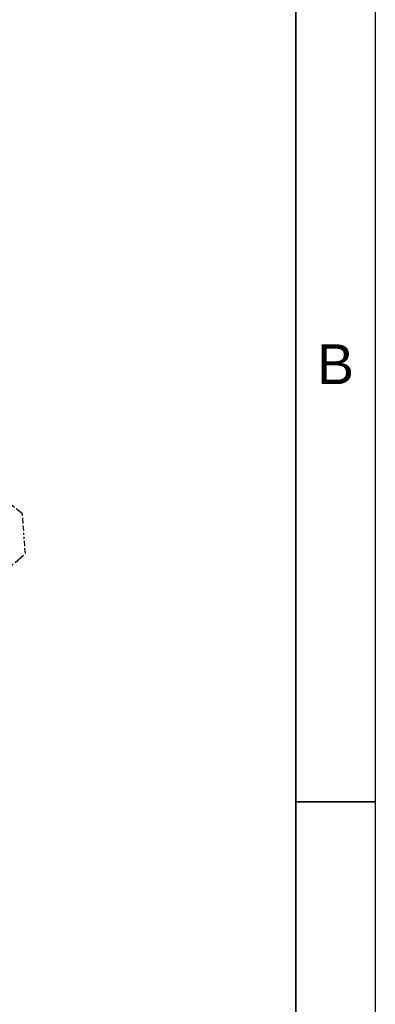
# Paper-space layout 'SHEET_2' of a CAD drawing. Header units: inches. Extents: x 2 to 369, y 6 to 267.
# Tile 48 of 64: x 252 to 270, y 38 to 87. Entities that reach past the tile are written whole.
import ezdxf
from ezdxf.enums import TextEntityAlignment as Align

# ---------------------------------------------------------------- set-up
doc = ezdxf.new("R2010")
doc.units = ezdxf.units.IN
doc.header["$LTSCALE"] = 8
doc.header["$MEASUREMENT"] = 0
doc.linetypes.add('DOUBLE_DASH_DOUBLE_DOT', pattern=[0.74, 0.24, -0.06, 0.24, -0.06, 0.01, -0.06, 0.01, -0.06])
doc.layers.get('0').update_dxf_attribs({"lineweight": 25})
doc.layers.get('DEFPOINTS').update_dxf_attribs({"lineweight": 25})
for name, color, linetype, lineweight in [('BORDER', 7, 'Continuous', 25), ('BORDER_TEXT', 7, 'Continuous', 25), ('PHANTOM', 7, 'DOUBLE_DASH_DOUBLE_DOT', 25)]:
    doc.layers.add(name, color=color, linetype=linetype, lineweight=lineweight)
doc.styles.add('Text Style153', font='arial.ttf')

# ---------------------------------------------------------------- blocks, each defined once
blk = doc.blocks.new('Borders ProEnergy ANSI-D')
at = {"layer": 'BORDER', "lineweight": 35}
for p, q in [((33.25, 20.75), (33.25, 1.25)), ((33.25, 6), (33.75, 6))]:
    blk.add_line(p, q, dxfattribs=at)
at = {"layer": 'DEFPOINTS'}
blk.add_line((33.75, 21.25), (33.75, 0.75), dxfattribs=at)
at = {"layer": 'BORDER_TEXT', "style": 'Text Style153'}
blk.add_text('B', height=0.25, dxfattribs=at).set_placement((33.5, 8.625), align=Align.CENTER)

psp = doc.layouts.new('SHEET_2')

# ---------------------------------------------------------------- linework, layer by layer
at = {"layer": 'PHANTOM', "ltscale": 0.21397}
psp.add_line((252.247, 62.473), (249.765, 64.47), dxfattribs=at)
at = {"layer": 'PHANTOM', "ltscale": 0.143379}
psp.add_line((252.392, 60.477), (252.247, 62.473), dxfattribs=at)
at = {"layer": 'PHANTOM', "ltscale": 0.289581}
psp.add_line((250.477, 58.806), (252.392, 60.477), dxfattribs=at)

# ---------------------------------------------------------------- block references
at = {"xscale": 8, "yscale": 8, "zscale": 8}
psp.add_blockref('Borders ProEnergy ANSI-D', (0, 0), dxfattribs=at)

doc.saveas('drawing.dxf')
